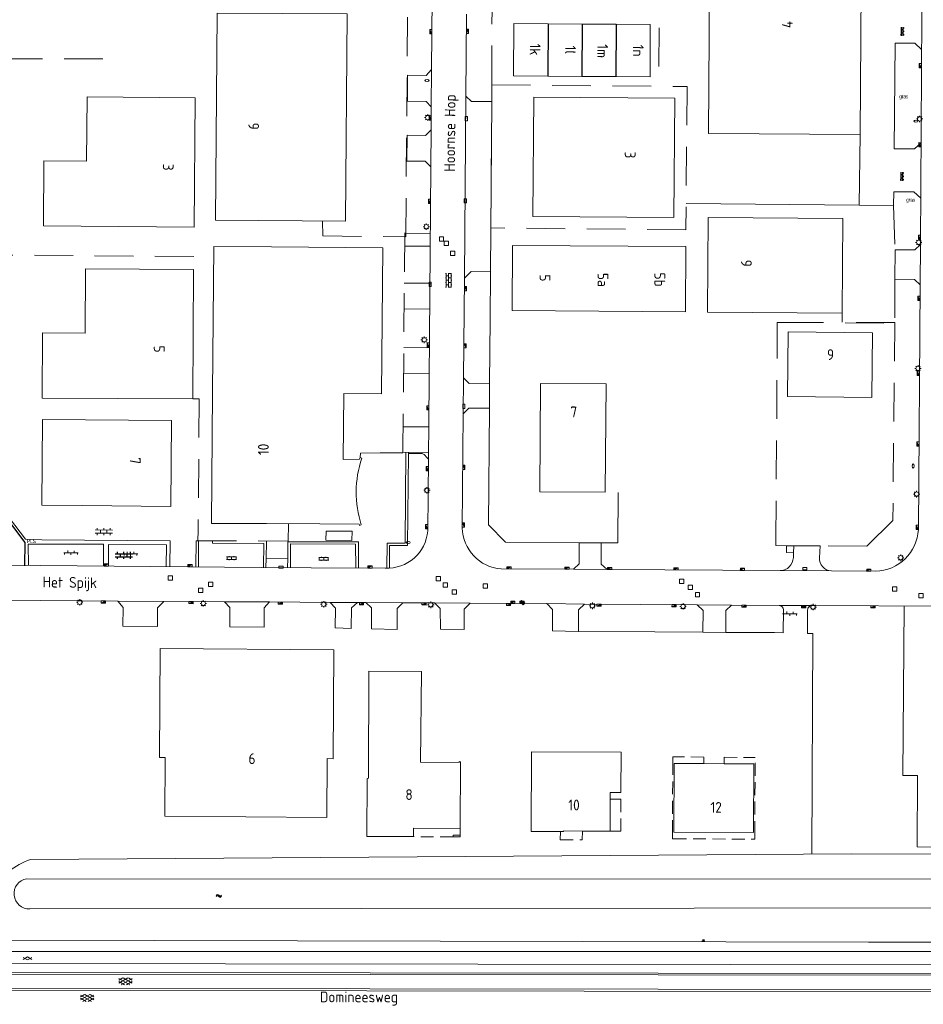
# Model space of a CAD drawing. Extents: x 168769 to 512904, y 516715 to 1559940.
# Tile 28 of 186: x 171259 to 171469, y 518051 to 518280. Entities that reach past the tile are written whole.
import ezdxf

# ---------------------------------------------------------------- set-up
doc = ezdxf.new("R2010")
doc.units = 0
doc.header["$MEASUREMENT"] = 0
doc.linetypes.add('HIDDEN', pattern=[4.5, 3, -1.5])
doc.linetypes.add('LP', pattern=[14, 9, -5])
doc.layers.get('0').update_dxf_attribs({"linetype": 'CONTINUOUS'})
for name, color, linetype, lineweight in [('B01_HOOFDGEBOUW', 10, 'CONTINUOUS', 0), ('B02_bijgebouw', 12, 'CONTINUOUS', 0), ('B07_scheidingsmuur', 14, 'CONTINUOUS', 25), ('B17_Overbouw', 10, 'HIDDEN', 0), ('M10_Hulppunt', 7, 'CONTINUOUS', 18), ('Q21_LANTAARNPAAL', 7, 'CONTINUOUS', 18), ('Q23_kolk', 7, 'CONTINUOUS', 18), ('Q28_rioolput', 7, 'CONTINUOUS', 18), ('Q92_BRANDKRAAN', 7, 'CONTINUOUS', 0), ('Q96_STRAATKOLK', 7, 'CONTINUOUS', 0), ('Q97_TROTTOIRKOLK', 7, 'CONTINUOUS', 0), ('S01_symb_gesloten_verh', 7, 'CONTINUOUS', 0), ('S02_symb_open_verh', 7, 'CONTINUOUS', 13), ('T03_HEK', 34, 'CONTINUOUS', 0), ('T09_INSTEEKSLOOT', 72, 'CONTINUOUS', 0), ('T51_CULTUURSCHEIDING', 3, 'CONTINUOUS', 0), ('V00_kant_verharding', 252, 'CONTINUOUS', 0), ('V02_Kant_open_verh', 253, 'CONTINUOUS', 0), ('W00_KANT_WATER', 140, 'CONTINUOUS', 0)]:
    doc.layers.add(name, color=color, linetype=linetype, lineweight=lineweight)
for name, color, linetype in [('S02_Klinkers', 7, 'CONTINUOUS'), ('S04_Talud', 7, 'CONTINUOUS'), ('S05_Water', 132, 'CONTINUOUS'), ('T10_cultuurscheiding', 3, 'CONTINUOUS'), ('Z02_Huisnummer', 253, 'CONTINUOUS'), ('Z06_STRAATNAAM', 7, 'CONTINUOUS')]:
    doc.layers.add(name, color=color, linetype=linetype)
doc.styles.add('ISOCP', font='isocp.shx', dxfattribs={"height": 1.8})
doc.styles.get("Standard").update_dxf_attribs({"font": 'ISOB.SHX'})

# ---------------------------------------------------------------- blocks, each defined once
blk = doc.blocks.new('Q28')
at = {"color": 0}
blk.add_lwpolyline([(1, 1), (1, -1), (-1, -1), (-1, 1)], close=True, dxfattribs=at)
blk = doc.blocks.new('Q92')
at = {"color": 0}
blk.add_ellipse((0, 0), major_axis=(-0.991, 0), ratio=0.499983, start_param=1.570796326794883, end_param=7.853981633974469, dxfattribs=at)
blk = doc.blocks.new('Q21')
at = {"color": 0}
for points in [[(-1.5, 0), (-1, 0)], [(-1.06, 1.06), (-0.71, 0.71)], [(0, 1.5), (0, 1)], [(1.06, 1.06), (0.71, 0.71)], [(1.5, 0), (1, 0)], [(-1.06, -1.06), (-0.71, -0.71)], [(0, -1.5), (0, -1)], [(1.06, -1.06), (0.71, -0.71)]]:
    blk.add_lwpolyline(points, dxfattribs=at)
blk.add_circle((0, 0), 1, dxfattribs=at)
blk = doc.blocks.new('S014')
at = {"color": 0}
for p, q in [((0, -0.75), (4.2, 1.67)), ((0, 0.65), (1.78, 1.67)), ((5.07, -1.52), (0, 1.4)), ((2.64, -1.52), (0, 0)), ((1.08, -1.52), (6.15, 1.4)), ((6.15, -0.75), (1.95, 1.67)), ((3.51, -1.52), (6.15, 0)), ((6.15, 0.65), (4.37, 1.67))]:
    blk.add_line(p, q, dxfattribs=at)
blk = doc.blocks.new('S012')
at = {"color": 0}
for p, q in [((1.18, 2.05), (0, 0)), ((1.18, -2.05), (0, 0)), ((1.4, 0), (0.21, -2.05)), ((1.4, 0), (0.22, 2.05))]:
    blk.add_line(p, q, dxfattribs=at)
blk = doc.blocks.new('S05')
at = {"color": 0}
for p, q in [((0.08, 0.3), (0.38, 0.59)), ((0.11, -0.19), (0.41, 0.09)), ((0.38, 0.59), (0.68, 0.71)), ((0.41, 0.09), (0.71, 0.21)), ((0.68, 0.71), (1.01, 0.62)), ((0.71, 0.21), (1.02, 0.12)), ((1.01, 0.62), (1.33, 0.37)), ((1.02, 0.12), (1.36, -0.12)), ((1.33, 0.37), (1.66, 0.13)), ((1.66, 0.13), (1.97, 0.04)), ((1.97, 0.04), (2.28, 0.16)), ((2.28, 0.16), (2.58, 0.44)), ((1.36, -0.12), (1.68, -0.37)), ((1.68, -0.37), (2, -0.46)), ((2, -0.46), (2.31, -0.33)), ((2.31, -0.33), (2.61, -0.05))]:
    blk.add_line(p, q, dxfattribs=at)
blk = doc.blocks.new('S024')
at = {"color": 0}
for p, q in [((0, 1.2), (6.7, 1.2)), ((0, 0), (6.7, 0)), ((0.2, 1.2), (0.2, 0)), ((1.25, 1.5), (1.25, 1.2)), ((1.25, 0), (1.25, -1.2)), ((2.3, 1.2), (2.3, 0)), ((3.35, 1.5), (3.35, 1.2)), ((3.35, 0), (3.35, -1.2)), ((4.4, 1.2), (4.4, 0)), ((5.45, 1.5), (5.45, 1.2)), ((5.45, 0), (5.45, -1.2)), ((6.5, 1.2), (6.5, 0)), ((0, -1.2), (6.7, -1.2)), ((0.2, -1.2), (0.2, -1.5)), ((2.3, -1.2), (2.3, -1.5)), ((4.4, -1.2), (4.4, -1.5)), ((6.5, -1.2), (6.5, -1.5))]:
    blk.add_line(p, q, dxfattribs=at)
blk = doc.blocks.new('S04')
at = {"color": 0}
for p, q in [((0, 0.5), (0.5, 0.5)), ((0, 0.25), (1, 0.25)), ((0, 0), (0.5, 0)), ((0, -0.25), (1, -0.25)), ((0, -0.5), (0.5, -0.5))]:
    blk.add_line(p, q, dxfattribs=at)
blk = doc.blocks.new('Q23')
at = {"color": 0}
blk.add_lwpolyline([(0.99, -0.5), (-0.99, -0.5), (-0.99, 0.5), (0.99, 0.5), (0.99, -0.5)], dxfattribs=at)
blk = doc.blocks.new('Q97')
blk.add_hatch(color=256).paths.add_polyline_path([(-1, 1), (-1, 0), (1, 1)])
blk.add_line((1, 1), (-1, 0))
at = {"color": 0}
for points in [[(-1, 0), (-1, 1), (1, 1), (1, 0), (-1, 0)], [(0, 0.8), (0, 1)]]:
    blk.add_lwpolyline(points, dxfattribs=at)
blk = doc.blocks.new('Q93')
at = {"color": 0}
blk.add_lwpolyline([(0.99, -0.5), (-0.99, -0.5), (-0.99, 0.5), (0.99, 0.5), (0.99, -0.5)], dxfattribs=at)
blk = doc.blocks.new('S022')
at = {"color": 0}
for p, q in [((0.01, 1.15), (0.31, 1.15)), ((0.31, -2.3), (0.31, 2.3)), ((0.31, 2.1), (1.51, 2.1)), ((0.31, 0), (1.51, 0)), ((1.51, -2.3), (1.51, 2.3)), ((1.51, 1.05), (1.81, 1.05)), ((0.01, -1.15), (0.31, -1.15)), ((0.31, -2.1), (1.51, -2.1)), ((1.51, -1.05), (1.81, -1.05))]:
    blk.add_line(p, q, dxfattribs=at)
blk = doc.blocks.new('Q96')
for p, q in [((-1, 0.88), (1, 0.88)), ((-1, 0.75), (1, 0.75)), ((-1, 0.63), (1, 0.63)), ((-1, 0.5), (1, 0.5)), ((-1, 0.38), (1, 0.38)), ((-1, 0.25), (1, 0.25)), ((-1, 0.12), (1, 0.12))]:
    blk.add_line(p, q)
at = {"color": 0}
blk.add_lwpolyline([(1, 1), (1, 0), (-1, 0), (-1, 1), (1, 1)], dxfattribs=at)
blk = doc.blocks.new('KLINKERS4')
for points in [[(-3.4, 0), (3.4, 0)], [(-3, -0.792), (-3, 0)], [(-1.5, 0), (-1.5, 1)], [(0, -1), (0, 0)], [(1.5, 0), (1.5, 1)], [(3, -0.792), (3, 0)]]:
    blk.add_lwpolyline(points)
blk = doc.blocks.new('KLINKERS6')
for points in [[(-4, 0.75), (4, 0.75)], [(-3, 0.75), (-3, 1.6)], [(-1.5, -0.75), (-1.5, 0.75)], [(0, 0.75), (0, 1.6)], [(1.5, -0.75), (1.5, 0.75)], [(3, 0.75), (3, 1.6)], [(-4, -0.75), (4, -0.75)], [(-3, -1.6), (-3, -0.75)], [(0, -1.6), (0, -0.75)], [(3, -1.6), (3, -0.75)]]:
    blk.add_lwpolyline(points)

msp = doc.modelspace()

# ---------------------------------------------------------------- linework, layer by layer
at = {"layer": 'B01_HOOFDGEBOUW'}
for points in [[(171454.16, 518252.92), (171418.98, 518253.16), (171419.27, 518298.36), (171454.44, 518298.11), (171454.16, 518252.92)], [(171457, 518206.87), (171437.46, 518207.05), (171437.32, 518192.03), (171456.87, 518191.85)]]:
    msp.add_lwpolyline(points, close=True, dxfattribs=at)
for points in [[(171304.51, 518233.02), (171304.88, 518281.13), (171335.04, 518280.91), (171334.67, 518232.8), (171304.51, 518233.02)], [(171373.69, 518266.5), (171373.76, 518278.66)], [(171373.76, 518278.66), (171381.72, 518278.61)], [(171381.72, 518278.61), (171389.62, 518278.56)], [(171389.62, 518278.56), (171397.5, 518278.51)], [(171397.5, 518278.51), (171405.42, 518278.46)], [(171405.37, 518266.31), (171405.42, 518278.46)], [(171373.69, 518266.5), (171381.65, 518266.45)], [(171381.65, 518266.45), (171389.55, 518266.4)], [(171389.55, 518266.4), (171397.43, 518266.36)], [(171397.43, 518266.36), (171405.37, 518266.31)], [(171264.55, 518231.69), (171264.67, 518246.81), (171274.57, 518246.73), (171274.71, 518261.66), (171299.79, 518261.44)], [(171299.79, 518261.44), (171299.53, 518231.4), (171264.55, 518231.69)], [(171378.43, 518261.6), (171378.17, 518233.87), (171410.87, 518233.62), (171411.12, 518261.34), (171378.43, 518261.6)], [(171418.84, 518233.66), (171418.68, 518211.65), (171449.99, 518211.42), (171450.15, 518233.43), (171418.84, 518233.66)], [(171373.35, 518211.99), (171413.61, 518211.72), (171413.71, 518226.88), (171373.45, 518227.15), (171373.35, 518211.99)], [(171334.27, 518192.73), (171343.04, 518192.69), (171343.32, 518226.57), (171343.32, 518226.57), (171317.46, 518226.78), (171304.08, 518226.89), (171303.82, 518193.01)], [(171264.23, 518191.69), (171264.33, 518206.81), (171274.24, 518206.75), (171274.33, 518221.68)], [(171274.33, 518221.68), (171299.41, 518221.54)], [(171299.41, 518221.54), (171299.24, 518191.5)], [(171316.37, 518162.51), (171303.56, 518162.58), (171303.82, 518193.01)], [(171395.18, 518194.97), (171394.98, 518169.79), (171379.77, 518169.9), (171379.97, 518195.07), (171395.18, 518194.97)], [(171299.24, 518191.5), (171264.23, 518191.69)], [(171334.27, 518192.73), (171334.13, 518177.45), (171337.95, 518177.46), (171338.05, 518177.85), (171338.45, 518177.72)], [(171273.57, 518166.71), (171264.2, 518166.8), (171264.31, 518186.72), (171294.27, 518186.49)], [(171294.27, 518186.49), (171294.14, 518166.5), (171273.57, 518166.71)], [(171328.7, 518162.43), (171316.37, 518162.51)], [(171338.34, 518162.2), (171337.94, 518162.07), (171337.85, 518162.38), (171328.7, 518162.43)], [(171331.95, 518133.23), (171291.64, 518133.52), (171291.48, 518108.22), (171292.81, 518108.21), (171292.72, 518094.53), (171330.35, 518094.25), (171330.45, 518107.93), (171331.78, 518107.91), (171331.95, 518133.23)], [(171361.27, 518091.66), (171361.37, 518107.21), (171361.05, 518107.22), (171361.05, 518107.03), (171352.12, 518107.09), (171352.34, 518128.16), (171340.13, 518128.22), (171339.98, 518103.37), (171339.7, 518103.33), (171339.62, 518089.85)], [(171398.62, 518100.05), (171398.69, 518109.4), (171377.86, 518109.53), (171377.75, 518091.03)], [(171410.96, 518106.82), (171410.87, 518090.83)], [(171410.96, 518106.82), (171417.86, 518106.79)], [(171422.57, 518106.74), (171417.86, 518106.79)], [(171429.47, 518106.71), (171422.57, 518106.74)], [(171429.38, 518090.73), (171429.47, 518106.71)], [(171396.14, 518098.52), (171396.15, 518100.07)], [(171396.15, 518100.07), (171398.62, 518100.05)], [(171396.14, 518098.52), (171396.1, 518091.07)], [(171350.45, 518089.8), (171350.46, 518091.75), (171361.27, 518091.66)], [(171359.64, 518089.73), (171359.65, 518090.16), (171361.26, 518090.15), (171361.26, 518089.72), (171359.64, 518089.73)], [(171384.56, 518090.99), (171377.75, 518091.03)], [(171384.56, 518090.99), (171385.25, 518090.98)], [(171385.25, 518090.98), (171385.25, 518091.14)], [(171389.66, 518091.11), (171385.25, 518091.14)], [(171396.1, 518091.07), (171389.66, 518091.11)], [(171410.87, 518090.83), (171429.38, 518090.73)], [(171339.62, 518089.85), (171350.45, 518089.8)]]:
    msp.add_lwpolyline(points, dxfattribs=at)
msp.add_lwpolyline([(171338.45, 518177.72, 0.158881), (171338.34, 518162.2)], format="xyb", dxfattribs=at)
at = {"layer": 'B02_bijgebouw'}
msp.add_lwpolyline([(171330.14, 518158.65), (171330.17, 518160.8), (171336.21, 518160.79), (171336.17, 518158.63), (171330.14, 518158.65)], dxfattribs=at)
at = {"layer": 'B07_scheidingsmuur'}
for points in [[(171381.72, 518278.61), (171381.65, 518266.45)], [(171389.62, 518278.56), (171389.55, 518266.4)], [(171397.5, 518278.51), (171397.43, 518266.36)]]:
    msp.add_lwpolyline(points, dxfattribs=at)
at = {"layer": 'B17_Overbouw'}
for points in [[(171417.86, 518106.79), (171417.87, 518108.29), (171410.69, 518108.33), (171410.66, 518107.13)], [(171422.57, 518106.74), (171422.58, 518108.24), (171429.78, 518108.2)], [(171429.68, 518090.43), (171429.78, 518108.2)], [(171410.66, 518107.13), (171410.57, 518090.54)], [(171396.14, 518098.52), (171398.6, 518098.5), (171398.56, 518091.05)], [(171361.26, 518090.15), (171361.27, 518091.66)], [(171384.56, 518090.99), (171384.54, 518089.09), (171389.64, 518089.06), (171389.66, 518091.11)], [(171396.1, 518091.07), (171398.56, 518091.05)], [(171410.86, 518089.31), (171410.56, 518089.32), (171410.57, 518090.54)], [(171429.37, 518089.21), (171429.67, 518089.21), (171429.68, 518090.43)], [(171359.64, 518089.73), (171350.45, 518089.8)], [(171410.86, 518089.31), (171429.37, 518089.21)]]:
    msp.add_lwpolyline(points, dxfattribs=at)
at = {"layer": 'T03_HEK'}
for p, q in [((171454.16, 518252.92), (171453.9, 518236.53)), ((171453.9, 518236.53), (171413.74, 518236.88))]:
    msp.add_line(p, q, dxfattribs=at)
at = {"layer": 'T03_HEK', "linetype": 'LP'}
msp.add_line((171300.74, 518191.51), (171299.24, 518191.5), dxfattribs=at)
for points in [[(171407.67, 518305.67), (171407.35, 518264.12)], [(171329.37, 518232.77), (171329.4, 518229.35), (171348.66, 518229.14), (171349.13, 518284.29), (171348.81, 518284.3)], [(171368.62, 518264.55), (171368.69, 518281.87)], [(171255.34, 518270.49), (171278.7, 518270.49)], [(171368.61, 518258.44), (171368.64, 518264.42), (171413.99, 518264.07)], [(171413.99, 518264.07), (171413.68, 518230.77)], [(171413.68, 518230.77), (171368.39, 518231.19), (171368.55, 518249.6)], [(171461.9, 518236.39), (171462.25, 518226.14)], [(171348.43, 518230.03), (171347.98, 518178.97), (171342.76, 518178.97), (171338.19, 518178.9), (171338.05, 518177.85)], [(171299.44, 518224.56), (171255.04, 518224.91), (171255.05, 518217.44)], [(171462.19, 518219.32), (171462.2, 518209.23), (171450, 518209.29), (171449.99, 518211.42)], [(171462.2, 518209.23), (171461.75, 518163.27), (171455.7, 518157.31), (171434.56, 518157.4), (171434.58, 518158.84)], [(171434.58, 518158.84), (171434.92, 518209.26), (171436.64, 518209.27), (171462.2, 518209.08)], [(171300.74, 518191.51), (171300.45, 518160.92), (171300.4, 518158.52), (171321.4, 518158.46), (171321.43, 518162.48)]]:
    msp.add_lwpolyline(points, dxfattribs=at)
at = {"layer": 'T09_INSTEEKSLOOT'}
for p, q in [((171261.53, 518084.52), (171452.18, 518085.81)), ((171452.18, 518085.81), (171526.02, 518085.59)), ((171456.05, 518065.29), (171257.2, 518065.76)), ((171536.04, 518065.28), (171456.05, 518065.29))]:
    msp.add_line(p, q, dxfattribs=at)
msp.add_arc((171268.36, 518066.2), 19.55, 110.4628, 144.4229, dxfattribs=at)
at = {"layer": 'T10_cultuurscheiding'}
msp.add_lwpolyline([(171260.23, 518152.69), (171260.34, 518158.12), (171254.13, 518166.25), (171248.15, 518166.36)], dxfattribs=at)
at = {"layer": 'T51_CULTUURSCHEIDING'}
msp.add_line((171354.27, 518218.24), (171354.67, 518218.24), dxfattribs=at)
for points in [[(171368.3, 518221.01), (171368.26, 518209.82), (171368.11, 518195.11)], [(171368.08, 518189.3), (171367.85, 518162.23), (171371.79, 518158.19), (171388.94, 518158.09)], [(171349.29, 518178.83), (171349.08, 518157.45), (171344.91, 518157.46), (171344.86, 518152.17)], [(171394.01, 518158.02), (171397.86, 518158.02), (171397.98, 518169.77)], [(171321.25, 518154.36), (171321.3, 518158.32), (171337, 518158.3)], [(171337, 518158.3), (171337.73, 518158.3), (171337.71, 518152.21)], [(171417.65, 518137.31), (171406.49, 518137.41), (171388.74, 518137.48)]]:
    msp.add_lwpolyline(points, dxfattribs=at)
at = {"layer": 'V00_kant_verharding'}
for p, q in [((171354.67, 518267.97), (171354.97, 518304.59)), ((171349.04, 518260.69), (171349.1, 518266.7)), ((171349.1, 518266.7), (171353.41, 518266.64)), ((171353.41, 518266.64), (171354.67, 518267.97)), ((171353.4, 518260.57), (171349.04, 518260.69)), ((171354.6, 518259.33), (171353.4, 518260.57)), ((171354.55, 518253.97), (171354.6, 518259.33)), ((171348.9, 518246.75), (171348.98, 518252.74)), ((171348.98, 518252.74), (171353.22, 518252.71)), ((171353.22, 518252.71), (171354.55, 518253.97)), ((171353.15, 518246.7), (171348.9, 518246.75)), ((171354.5, 518245.41), (171353.15, 518246.7)), ((171354.01, 518186.23), (171354.5, 518245.41)), ((171348.41, 518226.96), (171354.35, 518226.93)), ((171348.33, 518218.41), (171354.28, 518218.38)), ((171354.23, 518212.37), (171348.28, 518212.43)), ((171348.19, 518203.42), (171354.15, 518203.39)), ((171354.1, 518197.38), (171348.14, 518197.46)), ((171348.03, 518185.01), (171354, 518184.99)), ((171353.93, 518179.01), (171347.98, 518179.1)), ((171353.76, 518160.83), (171353.91, 518177.56)), ((171255.26, 518152.88), (171315.18, 518152.35)), ((171326.74, 518152.26), (171343.89, 518152.18)), ((171281.85, 518144.52), (171254.74, 518144.74)), ((171283.05, 518143.03), (171281.85, 518144.52)), ((171283.02, 518138.66), (171283.05, 518143.03)), ((171291.07, 518142.97), (171291.06, 518138.65)), ((171292.52, 518144.46), (171291.07, 518142.97)), ((171306.61, 518144.38), (171292.52, 518144.46)), ((171307.81, 518143.03), (171306.61, 518144.38)), ((171307.81, 518138.54), (171307.81, 518143.03)), ((171317.07, 518144.31), (171315.79, 518142.98)), ((171315.79, 518142.98), (171315.81, 518138.46)), ((171331.11, 518144.23), (171317.07, 518144.31)), ((171332.38, 518142.91), (171331.11, 518144.23)), ((171332.29, 518138.32), (171332.38, 518142.91)), ((171336.08, 518142.99), (171336.02, 518138.17)), ((171337.43, 518144.19), (171336.08, 518142.99)), ((171339.36, 518144.17), (171337.43, 518144.19)), ((171340.74, 518142.96), (171339.36, 518144.17)), ((171340.71, 518138.09), (171340.74, 518142.96)), ((171347.96, 518144.12), (171346.64, 518142.83)), ((171346.64, 518142.83), (171346.65, 518137.94)), ((171355.37, 518144.1), (171347.96, 518144.12)), ((171356.69, 518142.8), (171355.37, 518144.1)), ((171356.7, 518137.96), (171356.69, 518142.8)), ((171363.61, 518144.02), (171362.21, 518142.68)), ((171362.21, 518142.68), (171362.21, 518137.91)), ((171381.41, 518143.95), (171363.61, 518144.02)), ((171382.72, 518142.54), (171381.41, 518143.95)), ((171382.74, 518137.62), (171382.72, 518142.54)), ((171388.77, 518142.52), (171388.74, 518137.48)), ((171390.15, 518143.83), (171388.77, 518142.52)), ((171416.32, 518143.67), (171390.15, 518143.83)), ((171417.67, 518142.36), (171416.32, 518143.67)), ((171424.28, 518143.61), (171422.95, 518142.33)), ((171499.99, 518143.17), (171442.99, 518143.49)), ((171417.65, 518137.31), (171417.67, 518142.36)), ((171422.95, 518142.33), (171422.96, 518137.23)), ((171291.06, 518138.65), (171283.02, 518138.66)), ((171315.81, 518138.46), (171307.81, 518138.54)), ((171336.02, 518138.17), (171332.29, 518138.32)), ((171346.65, 518137.94), (171340.71, 518138.09)), ((171362.21, 518137.91), (171356.7, 518137.96)), ((171388.74, 518137.48), (171382.74, 518137.62)), ((171422.96, 518137.23), (171417.65, 518137.31))]:
    msp.add_line(p, q, dxfattribs=at)
for points in [[(171467.67, 518161.15), (171468.05, 518217.96), (171466.77, 518219.25), (171462.19, 518219.32), (171462.25, 518226.14), (171466.87, 518226.13), (171468.15, 518227.38), (171468.6, 518307.32)], [(171354.67, 518267.97), (171354.6, 518259.33)], [(171362.64, 518261.79), (171362.3, 518219.5)], [(171354.55, 518253.97), (171354.5, 518245.41)], [(171354.37, 518229.91), (171348.43, 518229.96)], [(171468.15, 518227.38), (171468.05, 518217.96)], [(171362.1, 518196.42), (171362.01, 518188.05)], [(171353.91, 518177.56), (171354.01, 518186.23)], [(171348.7, 518179.09), (171348.56, 518158.01), (171344.32, 518158), (171344.26, 518152.17)], [(171300.56, 518158.52), (171300.55, 518152.48)], [(171315.63, 518152.34), (171315.68, 518157.87), (171303.77, 518157.94), (171303.77, 518158.47)], [(171316.3, 518158.46), (171316.26, 518154.41)], [(171337.06, 518152.21), (171337.03, 518157.73), (171321.9, 518157.8), (171321.88, 518152.29)], [(171387.62, 518151.92), (171388.92, 518153.21), (171388.94, 518158.09), (171394.01, 518158.02), (171394.02, 518153.11), (171395.39, 518151.86)], [(171438.69, 518155.76), (171437.03, 518155.83), (171437.07, 518157.39)], [(171438.77, 518157.38), (171437.07, 518157.39)], [(171438.69, 518155.76), (171438.77, 518157.38)], [(171321.24, 518152.3), (171321.25, 518154.36), (171316.26, 518154.41), (171316.21, 518152.34)], [(171315.18, 518152.35), (171326.74, 518152.26)], [(171395.39, 518151.86), (171387.62, 518151.92)], [(171395.39, 518151.86), (171435.58, 518151.59)], [(171435.58, 518151.59), (171447.46, 518151.51)], [(171292.52, 518144.46), (171281.85, 518144.52)], [(171317.07, 518144.31), (171306.61, 518144.38)], [(171337.43, 518144.19), (171331.11, 518144.23)], [(171347.96, 518144.12), (171339.36, 518144.17)], [(171363.61, 518144.02), (171355.37, 518144.1)], [(171390.15, 518143.83), (171381.41, 518143.95)], [(171424.28, 518143.61), (171416.32, 518143.67)], [(171464.33, 518143.38), (171464.08, 518103.98), (171467.48, 518103.99), (171467.36, 518087.45), (171493.58, 518087.3), (171493.87, 518143.16)], [(171132.47, 518063.14), (171540.26, 518063.09)], [(171541.1, 518059.97), (171131, 518060.46)], [(171541.02, 518057.96), (171340.38, 518058.18), (171254.9, 518058.3)], [(171541.02, 518057.96), (171541, 518057.56), (171340.44, 518057.8), (171254.98, 518057.86)], [(171254.42, 518054.6), (171340.33, 518054.45), (171340.33, 518054.46), (171541.04, 518054.18), (171641.28, 518054.15), (171766.95, 518053.96), (171766.94, 518053.45), (171641.67, 518053.65), (171541.48, 518053.67), (171339.61, 518053.95), (171254.33, 518054.07)]]:
    msp.add_lwpolyline(points, dxfattribs=at)
for points in [[(171362.79, 518280.88), (171362.64, 518261.79), (171363.93, 518260.59), (171368.62, 518260.55), (171368.3, 518221.01), (171363.86, 518221.07), (171362.31, 518219.5), (171362.1, 518196.42), (171363.4, 518195.08), (171368.11, 518195.11), (171368.08, 518189.3), (171363.32, 518189.32), (171362.01, 518188.05), (171361.78, 518161.55, 0.38686), (171370.82, 518152), (171387.62, 518151.92)], [(171349.29, 518179.08), (171349.29, 518178.83), (171352.26, 518178.82, -0.182908), (171352.96, 518178.54), (171353.66, 518177.83, -0.166872), (171353.91, 518177.26)], [(171447.46, 518151.51), (171457.7, 518151.45, 0.391572), (171467.67, 518161.15)], [(171438.77, 518157.38), (171444.83, 518157.36), (171444.71, 518154.6, 0.411915), (171447.46, 518151.51)], [(171435.58, 518151.59, 0.395135), (171438.64, 518154.61), (171438.69, 518155.76)]]:
    msp.add_lwpolyline(points, format="xyb", dxfattribs=at)
msp.add_arc((171344.42, 518161.54), 9.37, 266.7885, 355.6934, dxfattribs=at)
at = {"layer": 'V02_Kant_open_verh'}
for p, q in [((171254.33, 518166.74), (171260.38, 518158.88)), ((171260.38, 518158.88), (171264.2, 518158.78)), ((171261.02, 518157.78), (171261.06, 518152.82)), ((171435.36, 518143.53), (171424.28, 518143.61)), ((171434.3, 518137.19), (171422.96, 518137.23))]:
    msp.add_line(p, q, dxfattribs=at)
for points in [[(171468.4, 518272.67), (171466.87, 518274.11), (171462.24, 518274.1), (171462.07, 518249.61), (171466.75, 518249.58), (171468.28, 518250.96)], [(171468.21, 518238.14), (171466.61, 518239.58), (171461.94, 518239.62), (171461.92, 518236.39), (171453.9, 518236.53), (171453.9, 518236.53)], [(171293.91, 518152.53), (171293.96, 518158.48), (171264.2, 518158.78)], [(171299.95, 518152.48), (171300, 518158.51), (171300.4, 518158.52)], [(171278.52, 518152.67), (171278.53, 518157.72), (171261.02, 518157.78)], [(171293.08, 518152.54), (171293.09, 518157.6), (171279.66, 518157.66), (171279.66, 518152.66)]]:
    msp.add_lwpolyline(points, dxfattribs=at)
for points in [[(171434.3, 518137.19), (171436.3, 518137.15), (171436.34, 518142.51, 0.407466), (171435.36, 518143.53)], [(171435.36, 518143.53), (171441.07, 518143.48), (171442.99, 518143.49, 0.434482), (171441.96, 518142.48), (171441.95, 518137.02), (171443.13, 518137), (171442.9, 518085.74), (171442.9, 518085.74)]]:
    msp.add_lwpolyline(points, format="xyb", dxfattribs=at)
at = {"layer": 'W00_KANT_WATER'}
msp.add_lwpolyline([(171545.02, 518127.43), (171545.37, 518095.64, -0.070664), (171542.9, 518081.82, -0.241323), (171532.47, 518073.33), (171507.82, 518071.84), (171492.67, 518073.23), (171261.4, 518073.02, -0.935709), (171260.65, 518080.02), (171529.13, 518079.89, 0.287113), (171537.89, 518087.5), (171538, 518127.31)], format="xyb", dxfattribs=at)

# ---------------------------------------------------------------- block references
at = {"layer": 'Q21_LANTAARNPAAL', "xscale": 0.5, "yscale": 0.5}
for p in [(171353.78, 518256.85), (171467.96, 518256.53), (171353.44, 518231.49), (171467.75, 518227.85), (171352.95, 518205.21), (171467.58, 518198.57), (171353.59, 518170.26), (171467.26, 518169.37), (171463.56, 518154.58), (171272.97, 518144.24), (171301.67, 518143.98), (171329.64, 518143.79), (171354.47, 518143.66), (171391.98, 518143.42), (171413.03, 518143.28), (171443.23, 518143.14)]:
    msp.add_blockref('Q21', p, dxfattribs=at)
at = {"layer": 'Q23_kolk', "xscale": 0.4999999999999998, "yscale": 0.4999999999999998, "rotation": 179.6670515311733}
msp.add_blockref('Q93', (171441.31, 518152.05), dxfattribs=at)
at = {"layer": 'Q28_rioolput', "xscale": 0.5, "yscale": 0.5}
for p in [(171356.96, 518228.64), (171358.1, 518227.66), (171359.57, 518225.29), (171294.01, 518149.91), (171356.24, 518149.72), (171412.71, 518149.09), (171301.05, 518147.04), (171303.39, 518148.42), (171357.82, 518148.25), (171359.96, 518146.66), (171367.12, 518148.05), (171414.76, 518147.74), (171462.13, 518147.33), (171416.39, 518146.03), (171468.24, 518145.78)]:
    msp.add_blockref('Q28', p, dxfattribs=at)
at = {"layer": 'Q92_BRANDKRAAN', "xscale": 0.5, "yscale": 0.5}
for p in [(171353.62, 518265.44), (171467.08, 518256.02), (171349.23, 518158.12)]:
    msp.add_blockref('Q92', p, dxfattribs=at)
at = {"layer": 'Q92_BRANDKRAAN', "xscale": 0.5, "yscale": 0.5, "rotation": 89.78460334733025}
msp.add_blockref('Q92', (171466.45, 518175.88), dxfattribs=at)
at = {"layer": 'Q96_STRAATKOLK', "xscale": 0.5, "yscale": 0.5}
for p, rotation in [((171362.71, 518256.59), 270), ((171362.5, 518237.5), 270), ((171354.33, 518218.13), 270), ((171362.13, 518189.77), 269.6188386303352)]:
    msp.add_blockref('Q23', p, dxfattribs=dict(at, rotation=rotation))
msp.add_blockref('Q23', (171319.69, 518152.4), dxfattribs=at)
at = {"layer": 'Q96_STRAATKOLK', "xscale": 0.4999999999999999, "yscale": 0.4999999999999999, "zscale": 0.4999999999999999, "rotation": 179.478322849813}
msp.add_blockref('Q96', (171441.07, 518143.48), dxfattribs=at)
at = {"layer": 'Q97_TROTTOIRKOLK'}
for p, xscale, yscale, rotation in [((171354.74, 518276.77), 0.5, 0.5, 89.48435190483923), ((171362.76, 518276.88), 0.5, 0.5, 269.4843519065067), ((171468.38, 518268.87), 0.5, 0.5, 89.48435190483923), ((171354.58, 518256.76), 0.5, 0.5, 89.48435190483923), ((171468.28, 518250.51), 0.5, 0.5, 89.48435190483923), ((171354.43, 518237.4), 0.5, 0.5, 89.48435190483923), ((171468.16, 518229), 0.5, 0.5, 89.48435190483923), ((171362.29, 518217.11), 0.5, 0.5, 269.4843519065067), ((171468.03, 518214.82), 0.5, 0.5, 89.48435190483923), ((171354.16, 518204.01), 0.5, 0.5, 89.48435190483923), ((171362.16, 518203.82), 0.5, 0.5, 269.4843519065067), ((171467.91, 518197.39), 0.5, 0.5, 89.48435190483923), ((171354.04, 518189.41), 0.5, 0.5, 89.48435190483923), ((171467.81, 518180.98), 0.5, 0.5, 89.48435190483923), ((171353.89, 518175.27), 0.5, 0.5, 89.48435190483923), ((171361.9, 518175.6), 0.5, 0.5, 269.4843519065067), ((171353.77, 518161.82), 0.5, 0.5, 89.48435190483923), ((171361.79, 518162.21), 0.5, 0.5, 269.4843519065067), ((171467.68, 518161.64), 0.5, 0.5, 89.48435190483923), ((171279.12, 518152.66), 0.5, 0.5, 359.4270613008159), ((171298.56, 518152.49), 0.5, 0.5, 359.4270613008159), ((171340.37, 518152.2), 0.5, 0.5, 359.4270613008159), ((171372.64, 518151.99), 0.5, 0.5, 359.4270613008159), ((171386.08, 518151.93), 0.5, 0.5, 359.4270613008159), ((171396, 518151.85), 0.5, 0.5, 359.4270613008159), ((171411.39, 518151.75), 0.5, 0.5, 359.4270613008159), ((171426.83, 518151.65), 0.5, 0.5, 359.4270613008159), ((171456.16, 518151.46), 0.5, 0.5, 359.4270613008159), ((171278.46, 518144.55), 0.4999999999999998, 0.4999999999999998, 179.6122901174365), ((171298.8, 518144.42), 0.4999999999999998, 0.4999999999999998, 179.6122901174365), ((171319.55, 518144.3), 0.4999999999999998, 0.4999999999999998, 179.6122901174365), ((171338.39, 518144.18), 0.4999999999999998, 0.4999999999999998, 179.6122901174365), ((171352.88, 518144.11), 0.4999999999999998, 0.4999999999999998, 179.6122901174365), ((171372.52, 518143.99), 0.4999999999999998, 0.4999999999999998, 179.6122901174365), ((171373.52, 518143.98), 0.5, 0.5, 359.8385614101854), ((171375.67, 518143.97), 0.5, 0.5, 359.8385614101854), ((171375.57, 518143.97), 0.5, 0.5, 318.0588582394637), ((171393.55, 518143.81), 0.4999999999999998, 0.4999999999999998, 179.6122901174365), ((171410.97, 518143.7), 0.4999999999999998, 0.4999999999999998, 179.6122901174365), ((171427.21, 518143.59), 0.4999999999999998, 0.4999999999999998, 179.6122901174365), ((171457.1, 518143.42), 0.4999999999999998, 0.4999999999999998, 179.6122901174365)]:
    msp.add_blockref('Q97', p, dxfattribs=dict(at, xscale=xscale, yscale=yscale, rotation=rotation))
at = {"layer": 'S01_symb_gesloten_verh', "xscale": 0.5, "yscale": 0.5, "rotation": 90.24350559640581}
msp.add_blockref('S012', (171260.86, 518061.16), dxfattribs=at)
at = {"layer": 'S01_symb_gesloten_verh', "xscale": 0.5, "yscale": 0.5}
for p in [(171282.08, 518056.16), (171273.19, 518052.28)]:
    msp.add_blockref('S014', p, dxfattribs=at)
at = {"layer": 'S02_Klinkers', "xscale": 0.25, "yscale": 0.25, "zscale": 0.25}
for p, rotation in [((171463.96, 518276.83), 89.44909602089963), ((171463.88, 518243.15), 89.46703137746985)]:
    msp.add_blockref('KLINKERS6', p, dxfattribs=dict(at, rotation=rotation))
at = {"layer": 'S02_Klinkers', "xscale": 0.5, "yscale": 0.5, "zscale": 0.5}
msp.add_blockref('KLINKERS6', (171283.23, 518155.15), dxfattribs=at)
at = {"layer": 'S02_symb_open_verh', "xscale": 0.5, "yscale": 0.5}
for name, p, rotation in [('S024', (171358.62, 518220.73), 270.0347247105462), ('S022', (171308.24, 518154.05), 90.59034533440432), ('S022', (171329.62, 518153.89), 90.59034533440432)]:
    msp.add_blockref(name, p, dxfattribs=dict(at, rotation=rotation))
for name, p, zscale, rotation in [('KLINKERS6', (171278.55, 518160.66), 0.5, 359.7271650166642), ('KLINKERS4', (171270.95, 518155.73), 0.25, 359.1384742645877), ('KLINKERS4', (171284.77, 518155.49), 0.25, 359.3610401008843), ('KLINKERS4', (171437.85, 518141.56), 0.25, 359.4807171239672)]:
    msp.add_blockref(name, p, dxfattribs=dict(at, zscale=zscale, rotation=rotation))
at = {"layer": 'S04_Talud', "xscale": 0.5, "yscale": 0.5, "rotation": 89.86025447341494}
msp.add_blockref('S04', (171417.8, 518065.38), dxfattribs=at)
at = {"layer": 'S05_Water', "xscale": 0.5, "yscale": 0.5, "rotation": 359.9236056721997}
msp.add_blockref('S05', (171304.61, 518075.99), dxfattribs=at)

# ---------------------------------------------------------------- texts
at = {"layer": 'M10_Hulppunt', "width": 0.711111}
for p in [(171463.23, 518261.32), (171464.84, 518237.28)]:
    msp.add_text('gras', height=0.9, dxfattribs=at).set_placement(p)
at = {"layer": 'T10_cultuurscheiding', "width": 0.711111}
msp.add_text('PLS', height=0.9, dxfattribs=at).set_placement((171260.76, 518157.99))
at = {"layer": 'Z02_Huisnummer', "style": 'ISOCP'}
for s, rotation, p in [('4', 89.586, (171438.48, 518277.63)), ('1k', 269.1822, (171377.48, 518274.06)), ('1l', 269.3296, (171385.67, 518273.58)), ('1m', 269.3296, (171393.12, 518273.91)), ('1n', 269.1778, (171401.4, 518273.79)), ('6', 89.4729, (171314.59, 518254.03)), ('3', 269.969, (171399.51, 518248.94)), ('3', 268.6133, (171292.28, 518246.14)), ('6', 89.586, (171428.99, 518222.19)), ('5', 270.0727, (171379.72, 518220.41)), ('5a', 270.0727, (171393.19, 518220.75)), ('5b', 270.0727, (171406.39, 518220.84)), ('5', 270, (171290.18, 518203.89)), ('9', 359.5932, (171446.43, 518200.52)), ('7', 359.5932, (171386.88, 518187.23)), ('10', 89.4729, (171316.85, 518178.42)), ('7', 272.0955, (171284.58, 518177.84))]:
    msp.add_text(s, height=2.5, rotation=rotation, dxfattribs=at).set_placement(p)
for s, p in [('6', (171312.16, 518106.67)), ('8', (171348.58, 518098.32)), ('10', (171386.39, 518095.89)), ('12', (171419.39, 518095.34))]:
    msp.add_text(s, height=2.5, dxfattribs=at).set_placement(p)
at = {"layer": 'Z06_STRAATNAAM', "style": 'ISOCP'}
for s, rotation, p in [('Hoornse Hop', 89.5473, (171360.1, 518244.26)), ('Het Spijk', 359.2035, (171264.34, 518147.71))]:
    msp.add_text(s, height=2.5, rotation=rotation, dxfattribs=at).set_placement(p)
msp.add_text('Domineesweg', height=2.5, dxfattribs=at).set_placement((171328.75, 518051.32))

doc.saveas('drawing.dxf')
